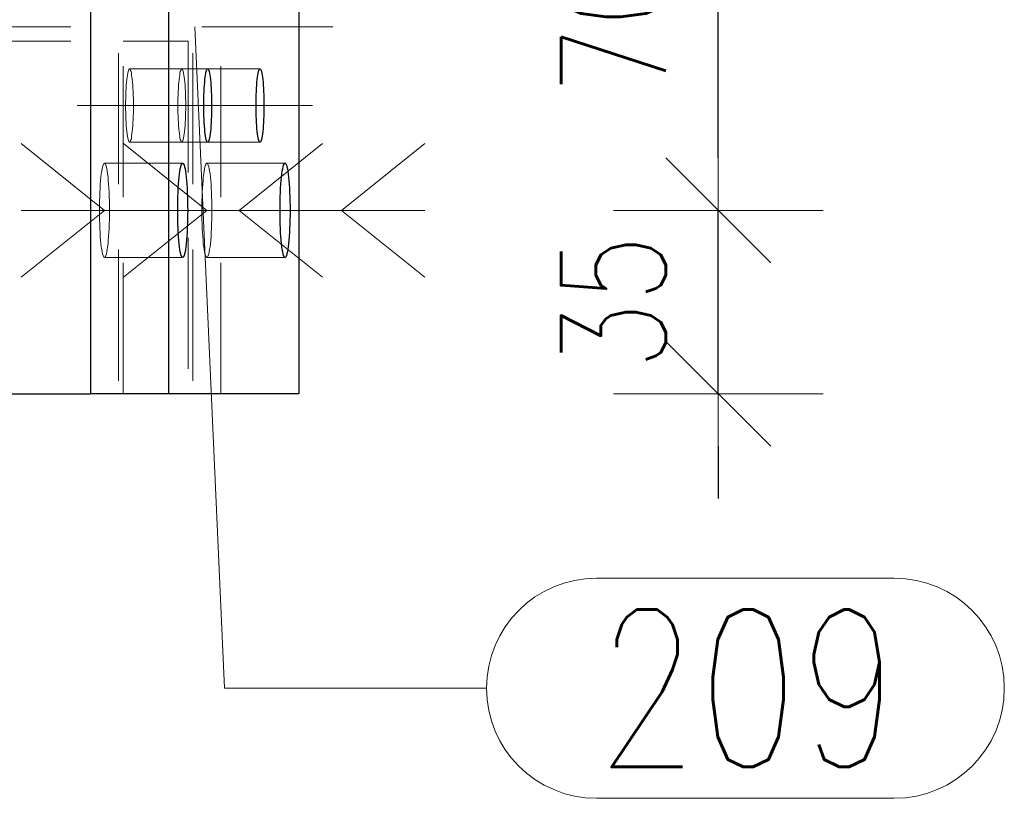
# Model space of a CAD drawing. Header units: millimetres. Extents: x -144 to 709, y 12312 to 12982.
# Tile 48 of 57: x 312 to 330, y 12727 to 12742. Entities that reach past the tile are written whole.
import ezdxf

# ---------------------------------------------------------------- set-up
doc = ezdxf.new("R2010")
doc.units = ezdxf.units.MM
doc.header["$LTSCALE"] = 10
doc.linetypes.add('HIDDEN', pattern=[0.375, 0.25, -0.125])
doc.linetypes.add('MITTE', pattern=[2, 1.25, -0.25, 0.25, -0.25])
doc.layers.get('Defpoints').update_dxf_attribs({"color": 1})
for name, color, linetype, lineweight in [('PS_Bolt', 4, 'Continuous', 13), ('PS_DIM', 4, 'Continuous', 13), ('PS_Hidden', 2, 'HIDDEN', 9), ('PS_Mid', 5, 'MITTE', 15), ('PS_Pos', 1, 'Continuous', 15), ('PS_Shape', 161, 'Continuous', 30), ('PS_SOLID', 7, 'Continuous', 30)]:
    doc.layers.add(name, color=color, linetype=linetype, lineweight=lineweight)
doc.styles.add('simplex', font='simplex.shx', dxfattribs={"width": 0.75})
doc.dimstyles.new('1_10_GŁ_DS1-LS10', dxfattribs={"dimtxt": 2, "dimasz": 2, "dimexe": 2, "dimexo": 5, "dimgap": 1, "dimtad": 1, "dimjust": 4, "dimdec": 0, "dimlfac": 10, "dimtxsty": 'simplex', "dimblk1": 'NONE', "dimsah": 1, "dimcen": 2, "dimclrd": 256, "dimclre": 256, "dimclrt": 3, "dimadec": 1, "dimazin": 0, "dimtfac": 1, "dimtdec": 0, "dimtmove": 2, "dimatfit": 3, "dimfxl": 1, "dimarcsym": 0})
doc.dimstyles.new('1_10_PRZ', dxfattribs={"dimtxt": 2, "dimasz": 1, "dimexe": 2, "dimexo": 5, "dimgap": 1, "dimtad": 1, "dimdec": 0, "dimlfac": 10, "dimtxsty": 'simplex', "dimblk": 'dimznak', "dimcen": 2, "dimse1": 1, "dimse2": 1, "dimclrt": 3, "dimadec": 1, "dimazin": 0, "dimtfac": 1, "dimtdec": 0, "dimtix": 1, "dimtmove": 2, "dimatfit": 3, "dimldrblk": 'dim-grot', "dimfxl": 1, "dimarcsym": 0})

# ---------------------------------------------------------------- blocks, each defined once
blk = doc.blocks.new('*D57')
at = {"layer": 'Defpoints', "color": 0, "transparency": 16777216}
for p in [(316.983, 12767.603), (316.983, 12749.103), (-62.639, 12735.103)]:
    blk.add_point(p, dxfattribs=at)
at = {"layer": 'PS_DIM', "lineweight": -2, "transparency": 16777216}
for p, q in [((-62.639, 12740.103), (-62.639, 12769.603)), ((316.983, 12754.103), (316.983, 12769.603)), ((-62.639, 12767.603), (314.983, 12767.603))]:
    blk.add_line(p, q, dxfattribs=at)
at = {"layer": 'PS_DIM', "transparency": 16777216}
blk.add_solid([(314.983, 12767.936), (314.983, 12767.269), (316.983, 12767.603)], dxfattribs=at)
at = {"layer": 'PS_DIM', "color": 3, "transparency": 16777216, "insert": (314.963, 12763.369), "char_height": 2, "attachment_point": 5, "rotation": 90, "style": 'simplex'}
blk.add_mtext('12020', dxfattribs=at)
blk = doc.blocks.new('_None')
blk = doc.blocks.new('dimznak')
at = {"color": 0}
for points in [[(0, 2), (0, -2)], [(-2, 0), (2, 0)]]:
    blk.add_lwpolyline(points, dxfattribs=at)
at = {"color": 2}
blk.add_lwpolyline([(1, 1), (-1, -1)], dxfattribs=at)
blk = doc.blocks.new('*D90')
at = {"layer": 'Defpoints', "color": 0, "transparency": 16777216}
for p in [(316.983, 12738.603), (324.983, 12738.603), (316.983, 12735.103)]:
    blk.add_point(p, dxfattribs=at)
at = {"layer": 'PS_DIM', "color": 0, "lineweight": -2, "transparency": 16777216}
for p, q in [((324.983, 12739.603), (324.983, 12740.603)), ((324.983, 12735.103), (324.983, 12738.603)), ((324.983, 12734.103), (324.983, 12733.103))]:
    blk.add_line(p, q, dxfattribs=at)
for p, rotation in [((324.983, 12738.603), 270), ((324.983, 12735.103), 90)]:
    blk.add_blockref('dimznak', p, dxfattribs=dict(at, rotation=rotation))
at = {"layer": 'PS_DIM', "color": 3, "transparency": 16777216, "insert": (322.983, 12736.853), "char_height": 2, "attachment_point": 5, "rotation": 90, "style": 'simplex'}
blk.add_mtext('35', dxfattribs=at)
blk = doc.blocks.new('dim-grot')
blk.add_hatch(color=256).paths.add_polyline_path([(0, 0), (-2, 0.5), (-2, -0.5)])
blk.add_lwpolyline([(0, 0), (-2, 0.5), (-2, -0.5), (0, 0)])
blk = doc.blocks.new('*D91')
at = {"layer": 'Defpoints', "color": 0, "transparency": 16777216}
for p in [(317.718, 12745.603), (324.983, 12745.603), (316.983, 12738.603)]:
    blk.add_point(p, dxfattribs=at)
at = {"layer": 'PS_DIM', "color": 0, "lineweight": -2, "transparency": 16777216}
blk.add_line((324.983, 12739.603), (324.983, 12744.603), dxfattribs=at)
for p, rotation in [((324.983, 12745.603), 90), ((324.983, 12738.603), 270)]:
    blk.add_blockref('dimznak', p, dxfattribs=dict(at, rotation=rotation))
at = {"layer": 'PS_DIM', "color": 3, "transparency": 16777216, "insert": (322.983, 12742.103), "char_height": 2, "attachment_point": 5, "rotation": 90, "style": 'simplex'}
blk.add_mtext('70', dxfattribs=at)
blk = doc.blocks.new('*X280')
at = {"color": 30, "linetype": 'Continuous'}
for p, q in [((313.274, 12738.603), (311.683, 12739.876)), ((315.84, 12738.603), (317.431, 12739.876)), ((311.683, 12737.33), (313.274, 12738.603)), ((311.683, 12738.603), (317.431, 12738.603)), ((317.431, 12737.33), (315.84, 12738.603))]:
    blk.add_line(p, q, dxfattribs=at)
blk = doc.blocks.new('*X282')
at = {"color": 30, "linetype": 'Continuous'}
for p, q in [((315.226, 12738.603), (313.635, 12739.876)), ((317.793, 12738.603), (319.384, 12739.876)), ((313.635, 12737.33), (315.226, 12738.603)), ((313.635, 12738.603), (319.384, 12738.603)), ((319.384, 12737.33), (317.793, 12738.603))]:
    blk.add_line(p, q, dxfattribs=at)
blk = doc.blocks.new('*X283')
at = {"layer": 'PS_Hidden', "color": 2, "linetype": 'HIDDEN'}
for p, q in [((313.539, 12749.103), (313.539, 12735.103)), ((314.958, 12749.103), (314.958, 12735.103)), ((315.492, 12735.103), (315.492, 12749.103)), ((280.13, 12741.828), (313.63, 12741.828)), ((313.63, 12741.828), (314.868, 12741.828)), ((313.63, 12735.103), (313.63, 12741.828)), ((314.868, 12741.828), (314.868, 12735.103)), ((313.723, 12741.25), (313.716, 12741.22)), ((313.73, 12741.273), (313.723, 12741.25)), ((313.737, 12741.289), (313.73, 12741.273)), ((313.744, 12741.299), (313.737, 12741.289)), ((313.751, 12741.303), (313.744, 12741.299)), ((313.759, 12741.299), (313.751, 12741.303)), ((313.751, 12741.303), (313.751, 12741.303)), ((315.243, 12741.303), (313.751, 12741.303)), ((313.766, 12741.289), (313.759, 12741.299)), ((313.773, 12741.273), (313.766, 12741.289)), ((313.78, 12741.25), (313.773, 12741.273)), ((313.786, 12741.22), (313.78, 12741.25)), ((314.72, 12741.25), (314.714, 12741.22)), ((314.727, 12741.273), (314.72, 12741.25)), ((314.734, 12741.289), (314.727, 12741.273)), ((314.742, 12741.299), (314.734, 12741.289)), ((314.749, 12741.303), (314.742, 12741.299)), ((314.756, 12741.299), (314.749, 12741.303)), ((314.749, 12741.303), (314.749, 12741.303)), ((314.763, 12741.289), (314.756, 12741.299)), ((314.77, 12741.273), (314.763, 12741.289)), ((314.777, 12741.25), (314.77, 12741.273)), ((314.784, 12741.22), (314.777, 12741.25)), ((316.24, 12741.303), (315.243, 12741.303)), ((313.699, 12741.098), (313.694, 12741.047)), ((313.704, 12741.144), (313.699, 12741.098)), ((313.71, 12741.185), (313.704, 12741.144)), ((313.716, 12741.22), (313.71, 12741.185)), ((313.792, 12741.185), (313.786, 12741.22)), ((313.798, 12741.144), (313.792, 12741.185)), ((313.804, 12741.098), (313.798, 12741.144)), ((313.809, 12741.047), (313.804, 12741.098)), ((314.696, 12741.098), (314.691, 12741.047)), ((314.702, 12741.144), (314.696, 12741.098)), ((314.708, 12741.185), (314.702, 12741.144)), ((314.714, 12741.22), (314.708, 12741.185)), ((314.79, 12741.185), (314.784, 12741.22)), ((314.796, 12741.144), (314.79, 12741.185)), ((314.801, 12741.098), (314.796, 12741.144)), ((314.806, 12741.047), (314.801, 12741.098)), ((313.683, 12740.871), (313.68, 12740.806)), ((313.686, 12740.933), (313.683, 12740.871)), ((313.689, 12740.992), (313.686, 12740.933)), ((313.694, 12741.047), (313.689, 12740.992)), ((313.813, 12740.992), (313.809, 12741.047)), ((313.817, 12740.933), (313.813, 12740.992)), ((313.82, 12740.871), (313.817, 12740.933)), ((313.822, 12740.806), (313.82, 12740.871)), ((314.68, 12740.871), (314.678, 12740.806)), ((314.683, 12740.933), (314.68, 12740.871)), ((314.687, 12740.992), (314.683, 12740.933)), ((314.691, 12741.047), (314.687, 12740.992)), ((314.811, 12740.992), (314.806, 12741.047)), ((314.814, 12740.933), (314.811, 12740.992)), ((314.817, 12740.871), (314.814, 12740.933)), ((314.82, 12740.806), (314.817, 12740.871)), ((313.678, 12740.739), (313.677, 12740.671)), ((313.68, 12740.806), (313.678, 12740.739)), ((313.824, 12740.739), (313.822, 12740.806)), ((313.825, 12740.671), (313.824, 12740.739)), ((314.676, 12740.739), (314.675, 12740.671)), ((314.678, 12740.806), (314.676, 12740.739)), ((314.822, 12740.739), (314.82, 12740.806)), ((314.823, 12740.671), (314.822, 12740.739)), ((313.677, 12740.671), (313.677, 12740.603)), ((313.677, 12740.603), (313.677, 12740.534)), ((313.677, 12740.534), (313.678, 12740.466)), ((313.824, 12740.466), (313.825, 12740.534)), ((313.826, 12740.603), (313.825, 12740.671)), ((313.825, 12740.534), (313.826, 12740.603)), ((314.675, 12740.671), (314.675, 12740.603)), ((314.675, 12740.603), (314.675, 12740.534)), ((314.675, 12740.534), (314.676, 12740.466)), ((314.822, 12740.466), (314.823, 12740.534)), ((314.823, 12740.603), (314.823, 12740.671)), ((314.823, 12740.534), (314.823, 12740.603)), ((313.678, 12740.466), (313.68, 12740.4)), ((313.68, 12740.4), (313.683, 12740.335)), ((313.683, 12740.335), (313.686, 12740.273)), ((313.817, 12740.273), (313.82, 12740.335)), ((313.82, 12740.335), (313.822, 12740.4)), ((313.822, 12740.4), (313.824, 12740.466)), ((314.676, 12740.466), (314.678, 12740.4)), ((314.678, 12740.4), (314.68, 12740.335)), ((314.68, 12740.335), (314.683, 12740.273)), ((314.814, 12740.273), (314.817, 12740.335)), ((314.817, 12740.335), (314.82, 12740.4)), ((314.82, 12740.4), (314.822, 12740.466)), ((313.686, 12740.273), (313.689, 12740.214)), ((313.689, 12740.214), (313.694, 12740.159)), ((313.694, 12740.159), (313.699, 12740.108)), ((313.804, 12740.108), (313.809, 12740.159)), ((313.809, 12740.159), (313.813, 12740.214)), ((313.813, 12740.214), (313.817, 12740.273)), ((314.683, 12740.273), (314.687, 12740.214)), ((314.687, 12740.214), (314.691, 12740.159)), ((314.691, 12740.159), (314.696, 12740.108)), ((314.801, 12740.108), (314.806, 12740.159)), ((314.806, 12740.159), (314.811, 12740.214)), ((314.811, 12740.214), (314.814, 12740.273)), ((313.699, 12740.108), (313.704, 12740.062)), ((313.704, 12740.062), (313.71, 12740.021)), ((313.71, 12740.021), (313.716, 12739.985)), ((313.716, 12739.985), (313.723, 12739.956)), ((313.723, 12739.956), (313.73, 12739.933)), ((313.73, 12739.933), (313.737, 12739.916)), ((313.766, 12739.916), (313.773, 12739.933)), ((313.773, 12739.933), (313.78, 12739.956)), ((313.78, 12739.956), (313.786, 12739.985)), ((313.786, 12739.985), (313.792, 12740.021)), ((313.792, 12740.021), (313.798, 12740.062)), ((313.798, 12740.062), (313.804, 12740.108)), ((314.696, 12740.108), (314.702, 12740.062)), ((314.702, 12740.062), (314.708, 12740.021)), ((314.708, 12740.021), (314.714, 12739.985)), ((314.714, 12739.985), (314.72, 12739.956)), ((314.72, 12739.956), (314.727, 12739.933)), ((314.727, 12739.933), (314.734, 12739.916)), ((314.763, 12739.916), (314.77, 12739.933)), ((314.77, 12739.933), (314.777, 12739.956)), ((314.777, 12739.956), (314.784, 12739.985)), ((314.784, 12739.985), (314.79, 12740.021)), ((314.79, 12740.021), (314.796, 12740.062)), ((314.796, 12740.062), (314.801, 12740.108)), ((313.737, 12739.916), (313.744, 12739.906)), ((313.744, 12739.906), (313.751, 12739.903)), ((313.751, 12739.903), (313.759, 12739.906)), ((315.243, 12739.903), (313.751, 12739.903)), ((313.759, 12739.906), (313.766, 12739.916)), ((314.734, 12739.916), (314.742, 12739.906)), ((314.742, 12739.906), (314.749, 12739.903)), ((314.749, 12739.903), (314.756, 12739.906)), ((314.756, 12739.906), (314.763, 12739.916)), ((316.24, 12739.903), (315.243, 12739.903)), ((313.229, 12739.397), (313.221, 12739.351)), ((313.237, 12739.434), (313.229, 12739.397)), ((313.246, 12739.464), (313.237, 12739.434)), ((313.255, 12739.486), (313.246, 12739.464)), ((313.264, 12739.498), (313.255, 12739.486)), ((313.274, 12739.503), (313.264, 12739.498)), ((313.283, 12739.498), (313.274, 12739.503)), ((313.274, 12739.503), (313.274, 12739.503)), ((314.765, 12739.503), (313.274, 12739.503)), ((313.292, 12739.486), (313.283, 12739.498)), ((313.301, 12739.464), (313.292, 12739.486)), ((313.31, 12739.434), (313.301, 12739.464)), ((313.319, 12739.397), (313.31, 12739.434)), ((313.327, 12739.351), (313.319, 12739.397)), ((315.181, 12739.397), (315.173, 12739.351)), ((315.19, 12739.434), (315.181, 12739.397)), ((315.199, 12739.464), (315.19, 12739.434)), ((315.208, 12739.486), (315.199, 12739.464)), ((315.217, 12739.498), (315.208, 12739.486)), ((315.226, 12739.503), (315.217, 12739.498)), ((315.236, 12739.498), (315.226, 12739.503)), ((315.226, 12739.503), (315.226, 12739.503)), ((316.718, 12739.503), (315.226, 12739.503)), ((315.245, 12739.486), (315.236, 12739.498)), ((315.254, 12739.464), (315.245, 12739.486)), ((315.263, 12739.434), (315.254, 12739.464)), ((315.271, 12739.397), (315.263, 12739.434)), ((315.279, 12739.351), (315.271, 12739.397)), ((313.206, 12739.239), (313.2, 12739.174)), ((313.213, 12739.299), (313.206, 12739.239)), ((313.221, 12739.351), (313.213, 12739.299)), ((313.334, 12739.299), (313.327, 12739.351)), ((313.341, 12739.239), (313.334, 12739.299)), ((313.347, 12739.174), (313.341, 12739.239)), ((315.159, 12739.239), (315.153, 12739.174)), ((315.166, 12739.299), (315.159, 12739.239)), ((315.173, 12739.351), (315.166, 12739.299)), ((315.287, 12739.299), (315.279, 12739.351)), ((315.294, 12739.239), (315.287, 12739.299)), ((315.3, 12739.174), (315.294, 12739.239)), ((313.189, 12739.027), (313.185, 12738.947)), ((313.194, 12739.103), (313.189, 12739.027)), ((313.2, 12739.174), (313.194, 12739.103)), ((313.353, 12739.103), (313.347, 12739.174)), ((313.358, 12739.027), (313.353, 12739.103)), ((313.362, 12738.947), (313.358, 12739.027)), ((315.142, 12739.027), (315.138, 12738.947)), ((315.147, 12739.103), (315.142, 12739.027)), ((315.153, 12739.174), (315.147, 12739.103)), ((315.306, 12739.103), (315.3, 12739.174)), ((315.311, 12739.027), (315.306, 12739.103)), ((315.315, 12738.947), (315.311, 12739.027)), ((313.182, 12738.864), (313.18, 12738.778)), ((313.185, 12738.947), (313.182, 12738.864)), ((313.365, 12738.864), (313.362, 12738.947)), ((313.367, 12738.778), (313.365, 12738.864)), ((315.135, 12738.864), (315.133, 12738.778)), ((315.138, 12738.947), (315.135, 12738.864)), ((315.318, 12738.864), (315.315, 12738.947)), ((315.32, 12738.778), (315.318, 12738.864)), ((313.179, 12738.691), (313.178, 12738.603)), ((313.18, 12738.778), (313.179, 12738.691)), ((313.369, 12738.691), (313.367, 12738.778)), ((313.369, 12738.603), (313.369, 12738.691)), ((315.133, 12738.778), (315.131, 12738.691)), ((315.131, 12738.691), (315.131, 12738.603)), ((315.321, 12738.691), (315.32, 12738.778)), ((315.322, 12738.603), (315.321, 12738.691)), ((313.178, 12738.603), (313.179, 12738.515)), ((313.179, 12738.515), (313.18, 12738.427)), ((313.18, 12738.427), (313.182, 12738.342)), ((313.365, 12738.342), (313.367, 12738.427)), ((313.367, 12738.427), (313.369, 12738.515)), ((313.369, 12738.515), (313.369, 12738.603)), ((315.131, 12738.603), (315.131, 12738.515)), ((315.131, 12738.515), (315.133, 12738.427)), ((315.133, 12738.427), (315.135, 12738.342)), ((315.318, 12738.342), (315.32, 12738.427)), ((315.32, 12738.427), (315.321, 12738.515)), ((315.321, 12738.515), (315.322, 12738.603)), ((313.182, 12738.342), (313.185, 12738.258)), ((313.185, 12738.258), (313.189, 12738.179)), ((313.358, 12738.179), (313.362, 12738.258)), ((313.362, 12738.258), (313.365, 12738.342)), ((315.135, 12738.342), (315.138, 12738.258)), ((315.138, 12738.258), (315.142, 12738.179)), ((315.311, 12738.179), (315.315, 12738.258)), ((315.315, 12738.258), (315.318, 12738.342)), ((313.189, 12738.179), (313.194, 12738.103)), ((313.194, 12738.103), (313.2, 12738.032)), ((313.347, 12738.032), (313.353, 12738.103)), ((313.353, 12738.103), (313.358, 12738.179)), ((315.142, 12738.179), (315.147, 12738.103)), ((315.147, 12738.103), (315.153, 12738.032)), ((315.3, 12738.032), (315.306, 12738.103)), ((315.306, 12738.103), (315.311, 12738.179)), ((313.2, 12738.032), (313.206, 12737.966)), ((313.206, 12737.966), (313.213, 12737.907)), ((313.213, 12737.907), (313.221, 12737.855)), ((313.327, 12737.855), (313.334, 12737.907)), ((313.334, 12737.907), (313.341, 12737.966)), ((313.341, 12737.966), (313.347, 12738.032)), ((315.153, 12738.032), (315.159, 12737.966)), ((315.159, 12737.966), (315.166, 12737.907)), ((315.166, 12737.907), (315.173, 12737.855)), ((315.279, 12737.855), (315.287, 12737.907)), ((315.287, 12737.907), (315.294, 12737.966)), ((315.294, 12737.966), (315.3, 12738.032)), ((313.221, 12737.855), (313.229, 12737.809)), ((313.229, 12737.809), (313.237, 12737.771)), ((313.237, 12737.771), (313.246, 12737.742)), ((313.246, 12737.742), (313.255, 12737.72)), ((313.255, 12737.72), (313.264, 12737.707)), ((313.264, 12737.707), (313.274, 12737.703)), ((313.274, 12737.703), (313.283, 12737.707)), ((314.765, 12737.703), (313.274, 12737.703)), ((313.283, 12737.707), (313.292, 12737.72)), ((313.292, 12737.72), (313.301, 12737.742)), ((313.301, 12737.742), (313.31, 12737.771)), ((313.31, 12737.771), (313.319, 12737.809)), ((313.319, 12737.809), (313.327, 12737.855)), ((315.173, 12737.855), (315.181, 12737.809)), ((315.181, 12737.809), (315.19, 12737.771)), ((315.19, 12737.771), (315.199, 12737.742)), ((315.199, 12737.742), (315.208, 12737.72)), ((315.208, 12737.72), (315.217, 12737.707)), ((315.217, 12737.707), (315.226, 12737.703)), ((315.226, 12737.703), (315.236, 12737.707)), ((316.718, 12737.703), (315.226, 12737.703)), ((315.236, 12737.707), (315.245, 12737.72)), ((315.245, 12737.72), (315.254, 12737.742)), ((315.254, 12737.742), (315.263, 12737.771)), ((315.263, 12737.771), (315.271, 12737.809)), ((315.271, 12737.809), (315.279, 12737.855))]:
    blk.add_line(p, q, dxfattribs=at)
at = {"layer": 'PS_Mid', "color": 5, "linetype": 'MITTE'}
for p, q in [((280.13, 12742.103), (319.958, 12742.103)), ((312.751, 12740.603), (316.243, 12740.603)), ((313.749, 12740.603), (317.24, 12740.603)), ((312.274, 12738.603), (315.765, 12738.603)), ((314.226, 12738.603), (317.718, 12738.603))]:
    blk.add_line(p, q, dxfattribs=at)
at = {"layer": 'PS_SOLID', "color": 7, "linetype": 'Continuous'}
for p, q in [((313.008, 12749.103), (313.008, 12735.103)), ((314.5, 12735.103), (314.5, 12749.103)), ((316.983, 12749.103), (316.983, 12735.103)), ((315.208, 12741.22), (315.214, 12741.25)), ((315.214, 12741.25), (315.221, 12741.273)), ((315.221, 12741.273), (315.228, 12741.289)), ((315.228, 12741.289), (315.235, 12741.299)), ((315.235, 12741.299), (315.243, 12741.303)), ((315.243, 12741.303), (315.25, 12741.299)), ((315.25, 12741.299), (315.257, 12741.289)), ((315.257, 12741.289), (315.264, 12741.273)), ((315.264, 12741.273), (315.271, 12741.25)), ((315.271, 12741.25), (315.278, 12741.22)), ((316.205, 12741.22), (316.212, 12741.25)), ((316.212, 12741.25), (316.219, 12741.273)), ((316.219, 12741.273), (316.226, 12741.289)), ((316.226, 12741.289), (316.233, 12741.299)), ((316.233, 12741.299), (316.24, 12741.303)), ((316.24, 12741.303), (316.248, 12741.299)), ((316.248, 12741.299), (316.255, 12741.289)), ((316.255, 12741.289), (316.262, 12741.273)), ((316.262, 12741.273), (316.269, 12741.25)), ((316.269, 12741.25), (316.275, 12741.22)), ((315.185, 12741.047), (315.19, 12741.098)), ((315.19, 12741.098), (315.196, 12741.144)), ((315.196, 12741.144), (315.201, 12741.185)), ((315.201, 12741.185), (315.208, 12741.22)), ((315.278, 12741.22), (315.284, 12741.185)), ((315.284, 12741.185), (315.29, 12741.144)), ((315.29, 12741.144), (315.295, 12741.098)), ((315.295, 12741.098), (315.3, 12741.047)), ((316.183, 12741.047), (316.188, 12741.098)), ((316.188, 12741.098), (316.193, 12741.144)), ((316.193, 12741.144), (316.199, 12741.185)), ((316.199, 12741.185), (316.205, 12741.22)), ((316.275, 12741.22), (316.282, 12741.185)), ((316.282, 12741.185), (316.287, 12741.144)), ((316.287, 12741.144), (316.293, 12741.098)), ((316.293, 12741.098), (316.298, 12741.047)), ((315.172, 12740.806), (315.174, 12740.871)), ((315.174, 12740.871), (315.177, 12740.933)), ((315.177, 12740.933), (315.181, 12740.992)), ((315.181, 12740.992), (315.185, 12741.047)), ((315.3, 12741.047), (315.305, 12740.992)), ((315.305, 12740.992), (315.308, 12740.933)), ((315.308, 12740.933), (315.311, 12740.871)), ((315.311, 12740.871), (315.314, 12740.806)), ((316.169, 12740.806), (316.172, 12740.871)), ((316.172, 12740.871), (316.175, 12740.933)), ((316.175, 12740.933), (316.179, 12740.992)), ((316.179, 12740.992), (316.183, 12741.047)), ((316.298, 12741.047), (316.302, 12740.992)), ((316.302, 12740.992), (316.306, 12740.933)), ((316.306, 12740.933), (316.309, 12740.871)), ((316.309, 12740.871), (316.311, 12740.806)), ((315.169, 12740.671), (315.17, 12740.739)), ((315.17, 12740.739), (315.172, 12740.806)), ((315.314, 12740.806), (315.316, 12740.739)), ((315.316, 12740.739), (315.317, 12740.671)), ((316.166, 12740.671), (316.167, 12740.739)), ((316.167, 12740.739), (316.169, 12740.806)), ((316.311, 12740.806), (316.313, 12740.739)), ((316.313, 12740.739), (316.314, 12740.671)), ((315.168, 12740.603), (315.169, 12740.671)), ((315.169, 12740.534), (315.168, 12740.603)), ((315.17, 12740.466), (315.169, 12740.534)), ((315.317, 12740.534), (315.316, 12740.466)), ((315.317, 12740.671), (315.317, 12740.603)), ((315.317, 12740.603), (315.317, 12740.534)), ((316.166, 12740.603), (316.166, 12740.671)), ((316.166, 12740.534), (316.166, 12740.603)), ((316.167, 12740.466), (316.166, 12740.534)), ((316.314, 12740.534), (316.313, 12740.466)), ((316.314, 12740.671), (316.315, 12740.603)), ((316.315, 12740.603), (316.314, 12740.534)), ((315.172, 12740.4), (315.17, 12740.466)), ((315.174, 12740.335), (315.172, 12740.4)), ((315.177, 12740.273), (315.174, 12740.335)), ((315.311, 12740.335), (315.308, 12740.273)), ((315.314, 12740.4), (315.311, 12740.335)), ((315.316, 12740.466), (315.314, 12740.4)), ((316.169, 12740.4), (316.167, 12740.466)), ((316.172, 12740.335), (316.169, 12740.4)), ((316.175, 12740.273), (316.172, 12740.335)), ((316.309, 12740.335), (316.306, 12740.273)), ((316.311, 12740.4), (316.309, 12740.335)), ((316.313, 12740.466), (316.311, 12740.4)), ((315.181, 12740.214), (315.177, 12740.273)), ((315.185, 12740.159), (315.181, 12740.214)), ((315.19, 12740.108), (315.185, 12740.159)), ((315.3, 12740.159), (315.295, 12740.108)), ((315.305, 12740.214), (315.3, 12740.159)), ((315.308, 12740.273), (315.305, 12740.214)), ((316.179, 12740.214), (316.175, 12740.273)), ((316.183, 12740.159), (316.179, 12740.214)), ((316.188, 12740.108), (316.183, 12740.159)), ((316.298, 12740.159), (316.293, 12740.108)), ((316.302, 12740.214), (316.298, 12740.159)), ((316.306, 12740.273), (316.302, 12740.214)), ((315.196, 12740.062), (315.19, 12740.108)), ((315.201, 12740.021), (315.196, 12740.062)), ((315.208, 12739.985), (315.201, 12740.021)), ((315.214, 12739.956), (315.208, 12739.985)), ((315.221, 12739.933), (315.214, 12739.956)), ((315.228, 12739.916), (315.221, 12739.933)), ((315.264, 12739.933), (315.257, 12739.916)), ((315.271, 12739.956), (315.264, 12739.933)), ((315.278, 12739.985), (315.271, 12739.956)), ((315.284, 12740.021), (315.278, 12739.985)), ((315.29, 12740.062), (315.284, 12740.021)), ((315.295, 12740.108), (315.29, 12740.062)), ((316.193, 12740.062), (316.188, 12740.108)), ((316.199, 12740.021), (316.193, 12740.062)), ((316.205, 12739.985), (316.199, 12740.021)), ((316.212, 12739.956), (316.205, 12739.985)), ((316.219, 12739.933), (316.212, 12739.956)), ((316.226, 12739.916), (316.219, 12739.933)), ((316.262, 12739.933), (316.255, 12739.916)), ((316.269, 12739.956), (316.262, 12739.933)), ((316.275, 12739.985), (316.269, 12739.956)), ((316.282, 12740.021), (316.275, 12739.985)), ((316.287, 12740.062), (316.282, 12740.021)), ((316.293, 12740.108), (316.287, 12740.062)), ((315.235, 12739.906), (315.228, 12739.916)), ((315.243, 12739.903), (315.235, 12739.906)), ((315.25, 12739.906), (315.243, 12739.903)), ((315.243, 12739.903), (315.243, 12739.903)), ((315.257, 12739.916), (315.25, 12739.906)), ((316.233, 12739.906), (316.226, 12739.916)), ((316.24, 12739.903), (316.233, 12739.906)), ((316.248, 12739.906), (316.24, 12739.903)), ((316.24, 12739.903), (316.24, 12739.903)), ((316.255, 12739.916), (316.248, 12739.906)), ((314.712, 12739.351), (314.72, 12739.397)), ((314.72, 12739.397), (314.729, 12739.434)), ((314.729, 12739.434), (314.737, 12739.464)), ((314.737, 12739.464), (314.747, 12739.486)), ((314.747, 12739.486), (314.756, 12739.498)), ((314.756, 12739.498), (314.765, 12739.503)), ((314.765, 12739.503), (314.775, 12739.498)), ((314.775, 12739.498), (314.784, 12739.486)), ((314.784, 12739.486), (314.793, 12739.464)), ((314.793, 12739.464), (314.802, 12739.434)), ((314.802, 12739.434), (314.81, 12739.397)), ((314.81, 12739.397), (314.818, 12739.351)), ((316.665, 12739.351), (316.673, 12739.397)), ((316.673, 12739.397), (316.681, 12739.434)), ((316.681, 12739.434), (316.69, 12739.464)), ((316.69, 12739.464), (316.699, 12739.486)), ((316.699, 12739.486), (316.709, 12739.498)), ((316.709, 12739.498), (316.718, 12739.503)), ((316.718, 12739.503), (316.727, 12739.498)), ((316.727, 12739.498), (316.737, 12739.486)), ((316.737, 12739.486), (316.746, 12739.464)), ((316.746, 12739.464), (316.754, 12739.434)), ((316.754, 12739.434), (316.763, 12739.397)), ((316.763, 12739.397), (316.771, 12739.351)), ((314.691, 12739.174), (314.698, 12739.239)), ((314.698, 12739.239), (314.705, 12739.299)), ((314.705, 12739.299), (314.712, 12739.351)), ((314.818, 12739.351), (314.826, 12739.299)), ((314.826, 12739.299), (314.833, 12739.239)), ((314.833, 12739.239), (314.839, 12739.174)), ((316.644, 12739.174), (316.65, 12739.239)), ((316.65, 12739.239), (316.657, 12739.299)), ((316.657, 12739.299), (316.665, 12739.351)), ((316.771, 12739.351), (316.778, 12739.299)), ((316.778, 12739.299), (316.785, 12739.239)), ((316.785, 12739.239), (316.792, 12739.174)), ((314.677, 12738.947), (314.681, 12739.027)), ((314.681, 12739.027), (314.686, 12739.103)), ((314.686, 12739.103), (314.691, 12739.174)), ((314.839, 12739.174), (314.845, 12739.103)), ((314.845, 12739.103), (314.849, 12739.027)), ((314.849, 12739.027), (314.853, 12738.947)), ((316.63, 12738.947), (316.634, 12739.027)), ((316.634, 12739.027), (316.638, 12739.103)), ((316.638, 12739.103), (316.644, 12739.174)), ((316.792, 12739.174), (316.797, 12739.103)), ((316.797, 12739.103), (316.802, 12739.027)), ((316.802, 12739.027), (316.806, 12738.947)), ((314.672, 12738.778), (314.674, 12738.864)), ((314.674, 12738.864), (314.677, 12738.947)), ((314.853, 12738.947), (314.857, 12738.864)), ((314.857, 12738.864), (314.859, 12738.778)), ((316.624, 12738.778), (316.626, 12738.864)), ((316.626, 12738.864), (316.63, 12738.947)), ((316.806, 12738.947), (316.809, 12738.864)), ((316.809, 12738.864), (316.812, 12738.778)), ((314.67, 12738.691), (314.672, 12738.778)), ((314.67, 12738.603), (314.67, 12738.691)), ((314.859, 12738.778), (314.86, 12738.691)), ((314.86, 12738.691), (314.861, 12738.603)), ((316.622, 12738.603), (316.623, 12738.691)), ((316.623, 12738.691), (316.624, 12738.778)), ((316.812, 12738.778), (316.813, 12738.691)), ((316.813, 12738.691), (316.813, 12738.603)), ((314.67, 12738.515), (314.67, 12738.603)), ((314.672, 12738.427), (314.67, 12738.515)), ((314.674, 12738.342), (314.672, 12738.427)), ((314.859, 12738.427), (314.857, 12738.342)), ((314.86, 12738.515), (314.859, 12738.427)), ((314.861, 12738.603), (314.86, 12738.515)), ((316.623, 12738.515), (316.622, 12738.603)), ((316.624, 12738.427), (316.623, 12738.515)), ((316.626, 12738.342), (316.624, 12738.427)), ((316.812, 12738.427), (316.809, 12738.342)), ((316.813, 12738.515), (316.812, 12738.427)), ((316.813, 12738.603), (316.813, 12738.515)), ((314.677, 12738.258), (314.674, 12738.342)), ((314.681, 12738.179), (314.677, 12738.258)), ((314.853, 12738.258), (314.849, 12738.179)), ((314.857, 12738.342), (314.853, 12738.258)), ((316.63, 12738.258), (316.626, 12738.342)), ((316.634, 12738.179), (316.63, 12738.258)), ((316.806, 12738.258), (316.802, 12738.179)), ((316.809, 12738.342), (316.806, 12738.258)), ((314.686, 12738.103), (314.681, 12738.179)), ((314.691, 12738.032), (314.686, 12738.103)), ((314.845, 12738.103), (314.839, 12738.032)), ((314.849, 12738.179), (314.845, 12738.103)), ((316.638, 12738.103), (316.634, 12738.179)), ((316.644, 12738.032), (316.638, 12738.103)), ((316.797, 12738.103), (316.792, 12738.032)), ((316.802, 12738.179), (316.797, 12738.103)), ((314.698, 12737.966), (314.691, 12738.032)), ((314.705, 12737.907), (314.698, 12737.966)), ((314.712, 12737.855), (314.705, 12737.907)), ((314.826, 12737.907), (314.818, 12737.855)), ((314.833, 12737.966), (314.826, 12737.907)), ((314.839, 12738.032), (314.833, 12737.966)), ((316.65, 12737.966), (316.644, 12738.032)), ((316.657, 12737.907), (316.65, 12737.966)), ((316.665, 12737.855), (316.657, 12737.907)), ((316.778, 12737.907), (316.771, 12737.855)), ((316.785, 12737.966), (316.778, 12737.907)), ((316.792, 12738.032), (316.785, 12737.966)), ((314.72, 12737.809), (314.712, 12737.855)), ((314.729, 12737.771), (314.72, 12737.809)), ((314.737, 12737.742), (314.729, 12737.771)), ((314.747, 12737.72), (314.737, 12737.742)), ((314.756, 12737.707), (314.747, 12737.72)), ((314.765, 12737.703), (314.756, 12737.707)), ((314.775, 12737.707), (314.765, 12737.703)), ((314.765, 12737.703), (314.765, 12737.703)), ((314.784, 12737.72), (314.775, 12737.707)), ((314.793, 12737.742), (314.784, 12737.72)), ((314.802, 12737.771), (314.793, 12737.742)), ((314.81, 12737.809), (314.802, 12737.771)), ((314.818, 12737.855), (314.81, 12737.809)), ((316.673, 12737.809), (316.665, 12737.855)), ((316.681, 12737.771), (316.673, 12737.809)), ((316.69, 12737.742), (316.681, 12737.771)), ((316.699, 12737.72), (316.69, 12737.742)), ((316.709, 12737.707), (316.699, 12737.72)), ((316.718, 12737.703), (316.709, 12737.707)), ((316.727, 12737.707), (316.718, 12737.703)), ((316.718, 12737.703), (316.718, 12737.703)), ((316.737, 12737.72), (316.727, 12737.707)), ((316.746, 12737.742), (316.737, 12737.72)), ((316.754, 12737.771), (316.746, 12737.742)), ((316.763, 12737.809), (316.754, 12737.771)), ((316.771, 12737.855), (316.763, 12737.809)), ((280.13, 12735.103), (313.008, 12735.103)), ((314.5, 12735.103), (313.008, 12735.103)), ((316.983, 12735.103), (314.5, 12735.103))]:
    blk.add_line(p, q, dxfattribs=at)
blk = doc.blocks.new('*X301')
at = {"color": 1}
for p, q in [((314.996, 12742.103), (315.56, 12729.486)), ((322.66, 12731.586), (328.339, 12731.586)), ((315.56, 12729.486), (320.56, 12729.486)), ((322.66, 12727.386), (328.339, 12727.386))]:
    blk.add_line(p, q, dxfattribs=at)
for centre, start, end in [((322.66, 12729.486), 90, 270), ((328.339, 12729.486), 270, 90)]:
    blk.add_arc(centre, 2.1, start, end, dxfattribs=at)
at = {"color": 2, "style": 'simplex', "width": 0.75}
blk.add_text('209', height=3, dxfattribs=at).set_placement((322.66, 12727.986))

msp = doc.modelspace()

# ---------------------------------------------------------------- block references
at = {"layer": 'PS_Bolt', "color": 30}
for name in ['*X280', '*X282']:
    msp.add_blockref(name, (0, 0), dxfattribs=at)
at = {"layer": 'PS_Pos'}
msp.add_blockref('*X301', (0, 0), dxfattribs=at)
at = {"layer": 'PS_Shape', "color": 6}
msp.add_blockref('*X283', (0, 0), dxfattribs=at)

# ---------------------------------------------------------------- dimensions: what is measured, and where the dimension line sits
at = {"layer": 'PS_DIM'}
dim = msp.add_linear_dim(base=(316.983, 12767.603), p1=(-62.639, 12735.103), p2=(316.983, 12749.103), text='12020', dimstyle='1_10_GŁ_DS1-LS10', dxfattribs=at)
dim.commit()
dim.dimension.update_dxf_attribs({"geometry": '*D57', "text_midpoint": (314.963, 12763.369), "dimtype": 128, "text_rotation": 90})
for base, p1, p2, picture, middle in [((324.983, 12745.603), (316.983, 12738.603), (317.718, 12745.603), '*D91', (322.983, 12742.103)), ((324.983, 12738.603), (316.983, 12735.103), (316.983, 12738.603), '*D90', (322.983, 12736.853))]:
    dim = msp.add_linear_dim(base=base, p1=p1, p2=p2, angle=90, dimstyle='1_10_PRZ', dxfattribs=at)
    dim.commit()
    dim.dimension.update_dxf_attribs({"geometry": picture, "text_midpoint": middle})

doc.saveas('drawing.dxf')
